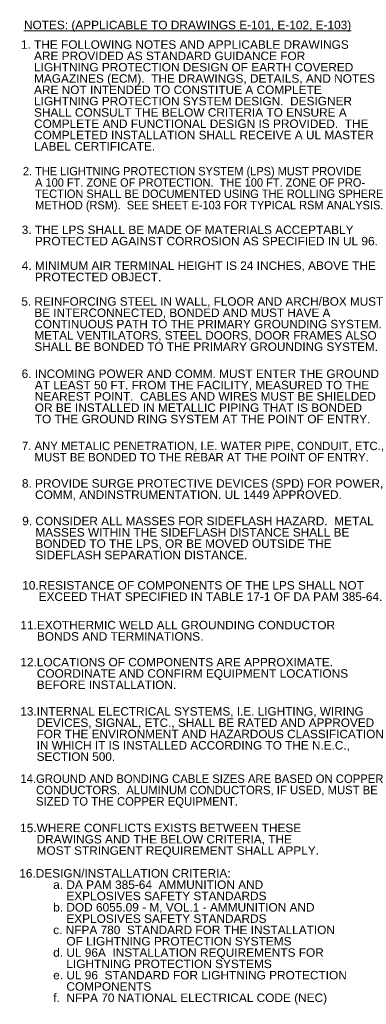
# Model space of a CAD drawing. Header units: inches. Extents: x -155 to 1280, y 300 to 1428.
# Tile 2 of 2: x 912 to 1280, y 375 to 1419. Entities that reach past the tile are written whole.
import ezdxf
from ezdxf.enums import TextEntityAlignment as Align

# ---------------------------------------------------------------- set-up
doc = ezdxf.new("R2010")
doc.units = ezdxf.units.IN
doc.header["$LTSCALE"] = 0.25
doc.header["$MEASUREMENT"] = 0
doc.layers.add('G-ANNO-TEXT', color=7, linetype='Continuous', lineweight=0)
doc.layers.add('Level 1', color=7, linetype='Continuous', lineweight=0)
doc.styles.add("_1 4 1'-0", font='arial.ttf', dxfattribs={"height": 6})

msp = doc.modelspace()

# ---------------------------------------------------------------- texts
at = {"layer": 'G-ANNO-TEXT', "color": 7, "linetype": 'Continuous', "style": "_1 4 1'-0"}
msp.add_text('%%uNOTES: (APPLICABLE TO DRAWINGS E-101, E-102, E-103)%%U', height=8.998, dxfattribs=at).set_placement((916.9, 1418, -415.1), align=Align.TOP_LEFT)
at = {"layer": 'G-ANNO-TEXT', "color": 7, "linetype": 'Continuous', "char_height": 8.998, "attachment_point": 1, "line_spacing_factor": 0.8, "style": "_1 4 1'-0"}
for s, insert in [('1. THE FOLLOWING NOTES AND APPLICABLE DRAWINGS \\P    ARE PROVIDED AS STANDARD GUIDANCE FOR \\P    LIGHTNING PROTECTION DESIGN OF EARTH COVERED \\P    MAGAZINES (ECM).  THE DRAWINGS, DETAILS, AND NOTES \\P    ARE NOT INTENDED TO CONSTITUE A COMPLETE \\P    LIGHTNING PROTECTION SYSTEM DESIGN.  DESIGNER \\P    SHALL CONSULT THE BELOW CRITERIA TO ENSURE A\\P    COMPLETE AND FUNCTIONAL DESIGN IS PROVIDED.  THE \\P    COMPLETED INSTALLATION SHALL RECEIVE A UL MASTER\\P    LABEL CERTIFICATE.\\P', (913.6, 1397.2, -415.1)), ('2. THE LIGHTNING PROTECTION SYSTEM (LPS) MUST PROVIDE \\P    A 100 FT. ZONE OF PROTECTION.  THE 100 FT. ZONE OF PRO-   \\P    TECTION SHALL BE DOCUMENTED USING THE ROLLING SPHERE \\P    METHOD (RSM).  SEE SHEET E-103 FOR TYPICAL RSM ANALYSIS.\\P    ', (915.7, 1262.9, -415.1)), ('3. THE LPS SHALL BE MADE OF MATERIALS ACCEPTABLY  \\P    PROTECTED AGAINST CORROSION AS SPECIFIED IN UL 96.\\P    ', (914.5, 1200.7, -415.1)), ('\\pt148.304;4. MINIMUM AIR TERMINAL HEIGHT IS 24 INCHES, ABOVE THE\\P    PROTECTED OBJECT.', (914.5, 1162.7, -415.1)), ('5. REINFORCING STEEL IN WALL, FLOOR AND ARCH/BOX MUST \\P    BE INTERCONNECTED, BONDED AND MUST HAVE A \\P    CONTINUOUS PATH TO THE PRIMARY GROUNDING SYSTEM.  \\P    METAL VENTILATORS, STEEL DOORS, DOOR FRAMES ALSO \\P    SHALL BE BONDED TO THE PRIMARY GROUNDING SYSTEM.\\P    ', (914.1, 1124.7, -28.2)), ('6. INCOMING POWER AND COMM. MUST ENTER THE GROUND \\P    AT LEAST 50 FT. FROM THE FACILITY, MEASURED TO THE \\P    NEAREST POINT.  CABLES AND WIRES MUST BE SHIELDED \\P    OR BE INSTALLED IN METALLIC PIPING THAT IS BONDED \\P    TO THE GROUND RING SYSTEM AT THE POINT OF ENTRY.\\P     \\P    ', (914.4, 1048, -28.2)), ('7. ANY METALIC PENETRATION, I.E. WATER PIPE, CONDUIT, ETC.,      \\P    MUST BE BONDED TO THE REBAR AT THE POINT OF ENTRY.\\P', (914.7, 971.5, -28.2)), ('8. PROVIDE SURGE PROTECTIVE DEVICES (SPD) FOR POWER,      \\P    COMM, ANDINSTRUMENTATION. UL 1449 APPROVED.\\P', (914.7, 931.7, -28.2)), ('9. CONSIDER ALL MASSES FOR SIDEFLASH HAZARD.  METAL \\P    MASSES WITHIN THE SIDEFLASH DISTANCE SHALL BE \\P    BONDED TO THE LPS, OR BE MOVED OUTSIDE THE\\P    SIDEFLASH SEPARATION DISTANCE. \\P    ', (915, 891.8, -28.2)), ('12.LOCATIONS OF COMPONENTS ARE APPROXIMATE.\\P     COORDINATE AND CONFIRM EQUIPMENT LOCATIONS \\P     BEFORE INSTALLATION.', (913, 742.1, -415.1)), ('13.INTERNAL ELECTRICAL SYSTEMS, I.E. LIGHTING, WIRING \\P     DEVICES, SIGNAL, ETC., SHALL BE RATED AND APPROVED  \\P     FOR THE ENVIRONMENT AND HAZARDOUS CLASSIFICATION \\P     IN WHICH IT IS INSTALLED ACCORDING TO THE N.E.C., \\P     SECTION 500.', (913, 689.9, -415.1)), ('14.GROUND AND BONDING CABLE SIZES ARE BASED ON COPPER \\P     CONDUCTORS.  ALUMINUM CONDUCTORS, IF USED, MUST BE  \\P     SIZED TO THE COPPER EQUIPMENT. ', (913, 618.5, -415.1))]:
    msp.add_mtext(s, dxfattribs=dict(at, insert=insert))
at = {"layer": 'Level 1', "color": 7, "linetype": 'Continuous', "lineweight": 0, "char_height": 8.998, "attachment_point": 1, "line_spacing_factor": 0.8, "style": "_1 4 1'-0"}
for s, insert in [('10.RESISTANCE OF COMPONENTS OF THE LPS SHALL NOT \\P     EXCEED THAT SPECIFIED IN TABLE 17-1 OF DA PAM 385-64.\\P    ', (915, 823.6, -28.2)), ('11.EXOTHERMIC WELD ALL GROUNDING CONDUCTOR\\P     BONDS AND TERMINATIONS.\\P', (913.1, 781.4, -28.2)), ('15.WHERE CONFLICTS EXISTS BETWEEN THESE \\P     DRAWINGS AND THE BELOW CRITERIA, THE \\P     MOST STRINGENT REQUIREMENT SHALL APPLY.\\P', (912.8, 566.3, -28.2))]:
    msp.add_mtext(s, dxfattribs=dict(at, insert=insert))
at = {"layer": 'Level 1', "color": 7, "linetype": 'Continuous', "lineweight": 0, "insert": (911.9, 518.1, -28.2), "char_height": 8.998, "width": 702.044, "attachment_point": 1, "line_spacing_factor": 0.8, "style": "_1 4 1'-0"}
msp.add_mtext('16.DESIGN/INSTALLATION CRITERIA:\\P^Ia. DA PAM 385-64  AMMUNITION AND \\P^I    EXPLOSIVES SAFETY STANDARDS\\P^Ib. DOD 6055.09 - M, VOL.1 - AMMUNITION AND \\P^I    EXPLOSIVES SAFETY STANDARDS\\P^Ic. NFPA 780  STANDARD FOR THE INSTALLATION \\P^I    OF LIGHTNING PROTECTION SYSTEMS\\P^Id. UL 96A  INSTALLATION REQUIREMENTS FOR \\P^I    LIGHTNING PROTECTION SYSTEMS\\P^Ie. UL 96  STANDARD FOR LIGHTNING PROTECTION \\P^I    COMPONENTS\\P^If.  NFPA 70 NATIONAL ELECTRICAL CODE (NEC)\\P', dxfattribs=at)

doc.saveas('drawing.dxf')
